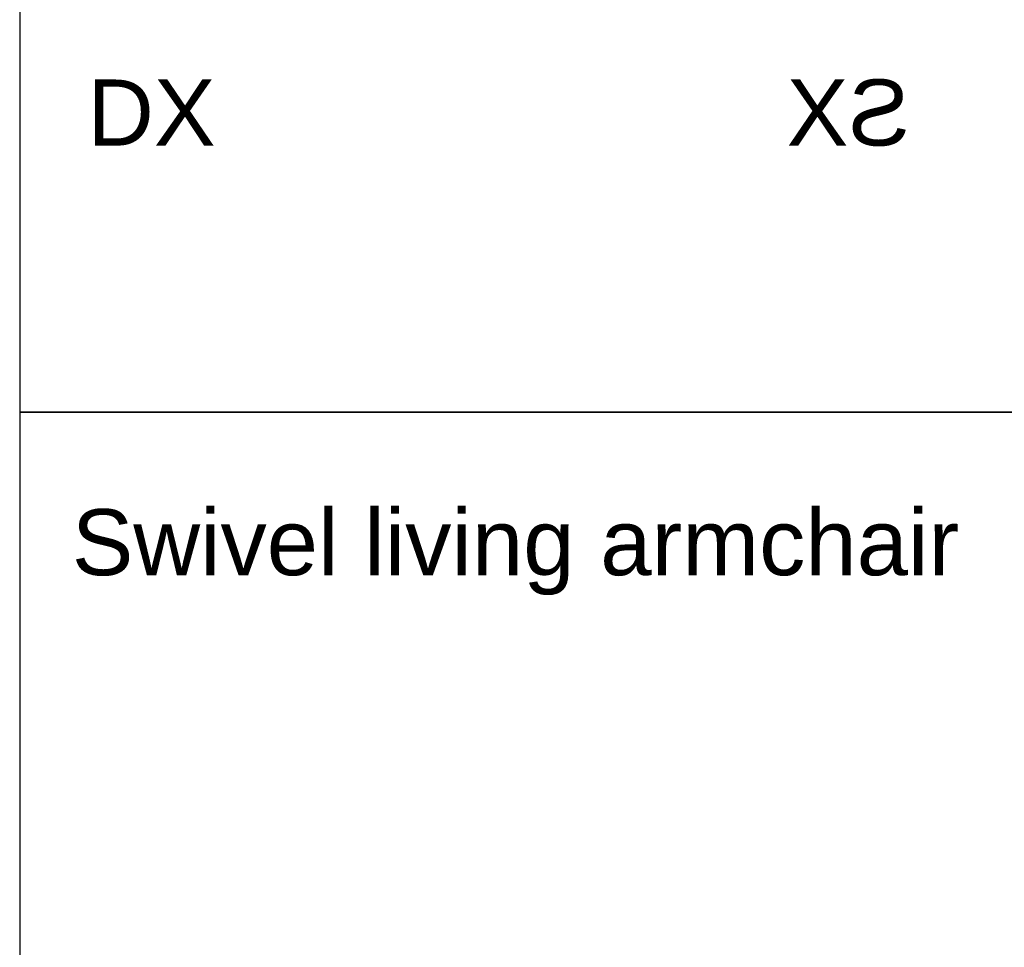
# Model space of a CAD drawing. Header units: millimetres. Extents: x -31695 to -21550, y -3481 to 7253.
# Tile 33 of 256: x -31695 to -29185, y 2310 to 4675. Entities that reach past the tile are written whole.
import ezdxf

# ---------------------------------------------------------------- set-up
doc = ezdxf.new("R2010")
doc.units = ezdxf.units.MM
doc.layers.add('layout', color=7, linetype='Continuous', true_color=0x717171)
doc.styles.add('Predefinito', font='arial.ttf')

msp = doc.modelspace()

# ---------------------------------------------------------------- linework, layer by layer
at = {"layer": 'layout', "linetype": 'Continuous'}
for points in [[(-31694.9, 3674.9), (-21552.1, 3674.9), (-21552.1, 7252.7), (-31694.9, 7252.7)], [(-31694.9, 97.1), (-21552.1, 97.1), (-21552.1, 3674.9), (-31694.9, 3674.9)]]:
    msp.add_lwpolyline(points, close=True, dxfattribs=at)
msp.add_lwpolyline([(-21552.1, 3674.9), (-31694.9, 3674.9)], dxfattribs=at)

# ---------------------------------------------------------------- texts
at = {"layer": 'layout', "linetype": 'Continuous', "char_height": 168.45, "attachment_point": 1, "style": 'Predefinito'}
for s, insert, width in [('DX', (-31522.6, 4522.8), 986.898), ('Swivel living armchair', (-31562, 3427.3), 4846.605)]:
    msp.add_mtext(s, dxfattribs=dict(at, insert=insert, width=width))
at = {"layer": 'layout', "linetype": 'Continuous', "extrusion": (0, 0, -1), "insert": (-29425.4, 4522.8), "char_height": 168.45, "width": 961.265, "attachment_point": 1, "text_direction": (-1, 0, 0), "style": 'Predefinito'}
msp.add_mtext('SX', dxfattribs=at)

doc.saveas('drawing.dxf')
